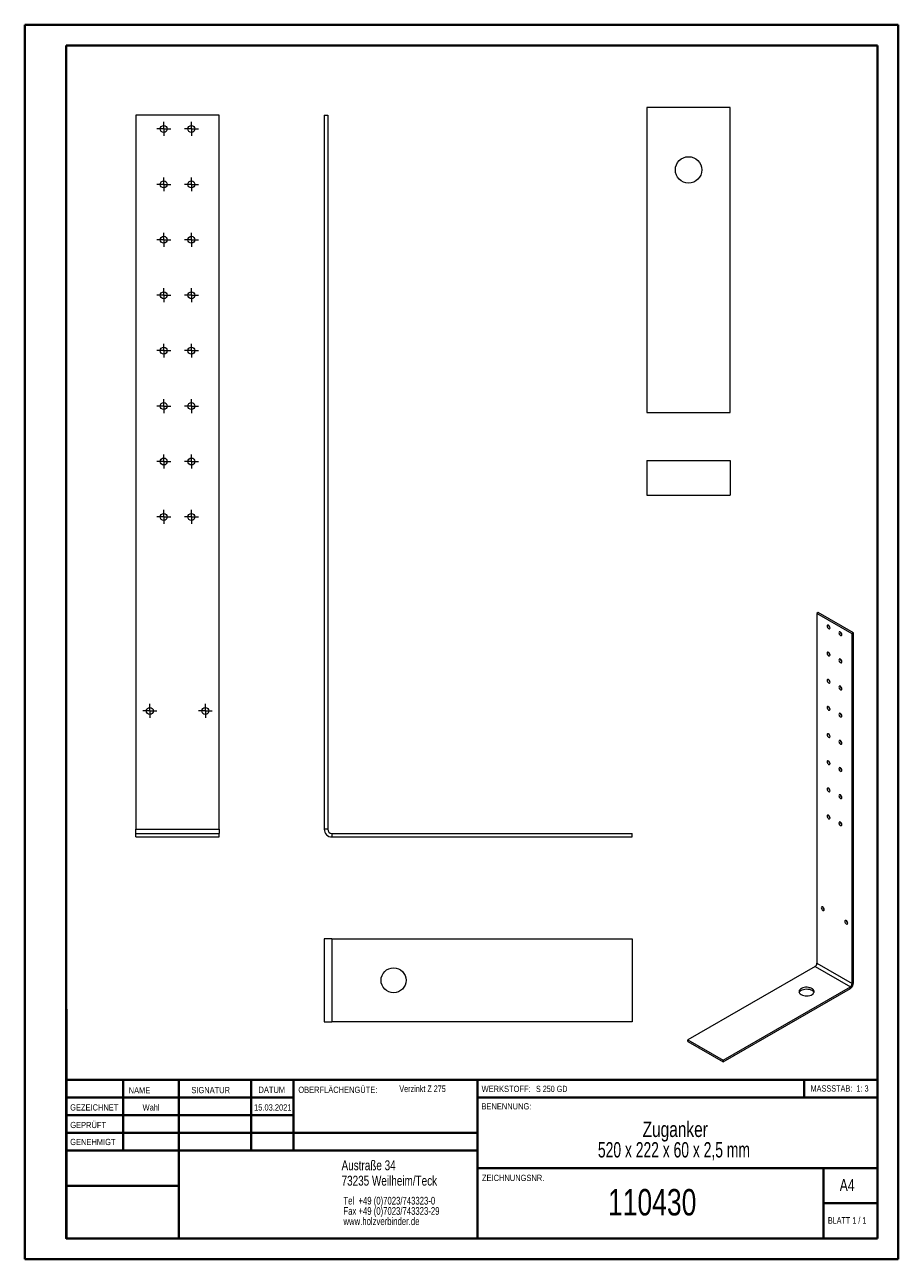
# Model space of a CAD drawing. Header units: millimetres. Extents: x 0 to 210, y 0 to 297.
import ezdxf

# ---------------------------------------------------------------- set-up
doc = ezdxf.new("R2010")
doc.units = ezdxf.units.MM
doc.styles.add('SLDTEXTSTYLE0', font='TXT', dxfattribs={"width": 0.75})
doc.styles.add('SLDTEXTSTYLE1', font='TXT', dxfattribs={"width": 0.681818})
doc.styles.add('SLDTEXTSTYLE2', font='TXT', dxfattribs={"width": 0.7})
doc.styles.add('SLDTEXTSTYLE3', font='TXT', dxfattribs={"width": 0.6875})
doc.styles.add('SLDTEXTSTYLE4', font='TXT', dxfattribs={"width": 0.673913})

# ---------------------------------------------------------------- blocks, each defined once
blk = doc.blocks.new('SW_NOTE_0')
at = {"color": 0, "linetype": 'Continuous', "lineweight": 0, "char_height": 1.8521, "attachment_point": 1, "style": 'SLDTEXTSTYLE0'}
for s, insert in [('Tel  +49 (0)7023/743323-0', (0, 2.39)), ('Fax +49 (0)7023/743323-29', (0, -0.08)), ('www.holzverbinder.de', (0, -2.55))]:
    blk.add_mtext(s, dxfattribs=dict(at, insert=insert))
blk = doc.blocks.new('SW_NOTE_1')
at = {"color": 0, "linetype": 'Continuous', "lineweight": 0, "attachment_point": 2}
for s, insert, char_height, style in [('Zuganker', (11, 4.77), 3.704, 'SLDTEXTSTYLE0'), ('520 x 222 x 60 x 2,5 mm', (10.69, -0.16), 3.7042, 'SLDTEXTSTYLE4')]:
    blk.add_mtext(s, dxfattribs=dict(at, insert=insert, char_height=char_height, style=style))
blk = doc.blocks.new('SW_CENTERMARKSYMBOL_0')
at = {"color": 0, "linetype": 'Continuous', "lineweight": 0}
for p, q in [((-0.83, 0), (-1.67, 0)), ((0, 0), (-0.83, 0)), ((0, 0.83), (0, 1.67)), ((0, 0), (0, 0.83)), ((0, 0), (0, -0.83)), ((0, 0), (0.83, 0)), ((0.83, 0), (1.67, 0)), ((0, -0.83), (0, -1.67))]:
    blk.add_line(p, q, dxfattribs=at)
blk = doc.blocks.new('SW_CENTERMARKSYMBOL_1')
at = {"color": 0, "linetype": 'Continuous', "lineweight": 0}
for p, q in [((-0.83, 0), (-1.67, 0)), ((0, 0), (-0.83, 0)), ((0, 0.83), (0, 1.67)), ((0, 0), (0, 0.83)), ((0, 0), (0, -0.83)), ((0, 0), (0.83, 0)), ((0.83, 0), (1.67, 0)), ((0, -0.83), (0, -1.67))]:
    blk.add_line(p, q, dxfattribs=at)
blk = doc.blocks.new('SW_CENTERMARKSYMBOL_2')
at = {"color": 0, "linetype": 'Continuous', "lineweight": 0}
for p, q in [((-0.83, 0), (-1.67, 0)), ((0, 0), (-0.83, 0)), ((0, 0.83), (0, 1.67)), ((0, 0), (0, 0.83)), ((0, 0), (0, -0.83)), ((0, 0), (0.83, 0)), ((0.83, 0), (1.67, 0)), ((0, -0.83), (0, -1.67))]:
    blk.add_line(p, q, dxfattribs=at)
blk = doc.blocks.new('SW_CENTERMARKSYMBOL_3')
at = {"color": 0, "linetype": 'Continuous', "lineweight": 0}
for p, q in [((-0.83, 0), (-1.67, 0)), ((0, 0), (-0.83, 0)), ((0, 0.83), (0, 1.67)), ((0, 0), (0, 0.83)), ((0, 0), (0, -0.83)), ((0, 0), (0.83, 0)), ((0.83, 0), (1.67, 0)), ((0, -0.83), (0, -1.67))]:
    blk.add_line(p, q, dxfattribs=at)
blk = doc.blocks.new('SW_CENTERMARKSYMBOL_4')
at = {"color": 0, "linetype": 'Continuous', "lineweight": 0}
for p, q in [((-0.83, 0), (-1.67, 0)), ((0, 0), (-0.83, 0)), ((0, 0.83), (0, 1.67)), ((0, 0), (0, 0.83)), ((0, 0), (0, -0.83)), ((0, 0), (0.83, 0)), ((0.83, 0), (1.67, 0)), ((0, -0.83), (0, -1.67))]:
    blk.add_line(p, q, dxfattribs=at)
blk = doc.blocks.new('SW_CENTERMARKSYMBOL_5')
at = {"color": 0, "linetype": 'Continuous', "lineweight": 0}
for p, q in [((-0.83, 0), (-1.67, 0)), ((0, 0), (-0.83, 0)), ((0, 0.83), (0, 1.67)), ((0, 0), (0, 0.83)), ((0, 0), (0, -0.83)), ((0, 0), (0.83, 0)), ((0.83, 0), (1.67, 0)), ((0, -0.83), (0, -1.67))]:
    blk.add_line(p, q, dxfattribs=at)
blk = doc.blocks.new('SW_CENTERMARKSYMBOL_6')
at = {"color": 0, "linetype": 'Continuous', "lineweight": 0}
for p, q in [((-0.83, 0), (-1.67, 0)), ((0, 0), (-0.83, 0)), ((0, 0.83), (0, 1.67)), ((0, 0), (0, 0.83)), ((0, 0), (0, -0.83)), ((0, 0), (0.83, 0)), ((0.83, 0), (1.67, 0)), ((0, -0.83), (0, -1.67))]:
    blk.add_line(p, q, dxfattribs=at)
blk = doc.blocks.new('SW_CENTERMARKSYMBOL_7')
at = {"color": 0, "linetype": 'Continuous', "lineweight": 0}
for p, q in [((-0.83, 0), (-1.67, 0)), ((0, 0), (-0.83, 0)), ((0, 0.83), (0, 1.67)), ((0, 0), (0, 0.83)), ((0, 0), (0, -0.83)), ((0, 0), (0.83, 0)), ((0.83, 0), (1.67, 0)), ((0, -0.83), (0, -1.67))]:
    blk.add_line(p, q, dxfattribs=at)
blk = doc.blocks.new('SW_CENTERMARKSYMBOL_8')
at = {"color": 0, "linetype": 'Continuous', "lineweight": 0}
for p, q in [((-0.83, 0), (-1.67, 0)), ((0, 0), (-0.83, 0)), ((0, 0.83), (0, 1.67)), ((0, 0), (0, 0.83)), ((0, 0), (0, -0.83)), ((0, 0), (0.83, 0)), ((0.83, 0), (1.67, 0)), ((0, -0.83), (0, -1.67))]:
    blk.add_line(p, q, dxfattribs=at)
blk = doc.blocks.new('SW_CENTERMARKSYMBOL_9')
at = {"color": 0, "linetype": 'Continuous', "lineweight": 0}
for p, q in [((-0.83, 0), (-1.67, 0)), ((0, 0), (-0.83, 0)), ((0, 0.83), (0, 1.67)), ((0, 0), (0, 0.83)), ((0, 0), (0, -0.83)), ((0, 0), (0.83, 0)), ((0.83, 0), (1.67, 0)), ((0, -0.83), (0, -1.67))]:
    blk.add_line(p, q, dxfattribs=at)
blk = doc.blocks.new('SW_CENTERMARKSYMBOL_10')
at = {"color": 0, "linetype": 'Continuous', "lineweight": 0}
for p, q in [((-0.83, 0), (-1.67, 0)), ((0, 0), (-0.83, 0)), ((0, 0.83), (0, 1.67)), ((0, 0), (0, 0.83)), ((0, 0), (0, -0.83)), ((0, 0), (0.83, 0)), ((0.83, 0), (1.67, 0)), ((0, -0.83), (0, -1.67))]:
    blk.add_line(p, q, dxfattribs=at)
blk = doc.blocks.new('SW_CENTERMARKSYMBOL_11')
at = {"color": 0, "linetype": 'Continuous', "lineweight": 0}
for p, q in [((-0.83, 0), (-1.67, 0)), ((0, 0), (-0.83, 0)), ((0, 0.83), (0, 1.67)), ((0, 0), (0, 0.83)), ((0, 0), (0, -0.83)), ((0, 0), (0.83, 0)), ((0.83, 0), (1.67, 0)), ((0, -0.83), (0, -1.67))]:
    blk.add_line(p, q, dxfattribs=at)
blk = doc.blocks.new('SW_CENTERMARKSYMBOL_12')
at = {"color": 0, "linetype": 'Continuous', "lineweight": 0}
for p, q in [((-0.83, 0), (-1.67, 0)), ((0, 0), (-0.83, 0)), ((0, 0.83), (0, 1.67)), ((0, 0), (0, 0.83)), ((0, 0), (0, -0.83)), ((0, 0), (0.83, 0)), ((0.83, 0), (1.67, 0)), ((0, -0.83), (0, -1.67))]:
    blk.add_line(p, q, dxfattribs=at)
blk = doc.blocks.new('SW_CENTERMARKSYMBOL_13')
at = {"color": 0, "linetype": 'Continuous', "lineweight": 0}
for p, q in [((-0.83, 0), (-1.67, 0)), ((0, 0), (-0.83, 0)), ((0, 0.83), (0, 1.67)), ((0, 0), (0, 0.83)), ((0, 0), (0, -0.83)), ((0, 0), (0.83, 0)), ((0.83, 0), (1.67, 0)), ((0, -0.83), (0, -1.67))]:
    blk.add_line(p, q, dxfattribs=at)
blk = doc.blocks.new('SW_CENTERMARKSYMBOL_14')
at = {"color": 0, "linetype": 'Continuous', "lineweight": 0}
for p, q in [((-0.83, 0), (-1.67, 0)), ((0, 0), (-0.83, 0)), ((0, 0.83), (0, 1.67)), ((0, 0), (0, 0.83)), ((0, 0), (0, -0.83)), ((0, 0), (0.83, 0)), ((0.83, 0), (1.67, 0)), ((0, -0.83), (0, -1.67))]:
    blk.add_line(p, q, dxfattribs=at)
blk = doc.blocks.new('SW_CENTERMARKSYMBOL_15')
at = {"color": 0, "linetype": 'Continuous', "lineweight": 0}
for p, q in [((-0.83, 0), (-1.67, 0)), ((0, 0), (-0.83, 0)), ((0, 0.83), (0, 1.67)), ((0, 0), (0, 0.83)), ((0, 0), (0, -0.83)), ((0, 0), (0.83, 0)), ((0.83, 0), (1.67, 0)), ((0, -0.83), (0, -1.67))]:
    blk.add_line(p, q, dxfattribs=at)
blk = doc.blocks.new('SW_CENTERMARKSYMBOL_16')
at = {"color": 0, "linetype": 'Continuous', "lineweight": 0}
for p, q in [((-0.83, 0), (-1.67, 0)), ((0, 0), (-0.83, 0)), ((0, 0.83), (0, 1.67)), ((0, 0), (0, 0.83)), ((0, 0), (0, -0.83)), ((0, 0), (0.83, 0)), ((0.83, 0), (1.67, 0)), ((0, -0.83), (0, -1.67))]:
    blk.add_line(p, q, dxfattribs=at)
blk = doc.blocks.new('SW_CENTERMARKSYMBOL_17')
at = {"color": 0, "linetype": 'Continuous', "lineweight": 0}
for p, q in [((-0.83, 0), (-1.67, 0)), ((0, 0), (-0.83, 0)), ((0, 0.83), (0, 1.67)), ((0, 0), (0, 0.83)), ((0, 0), (0, -0.83)), ((0, 0), (0.83, 0)), ((0.83, 0), (1.67, 0)), ((0, -0.83), (0, -1.67))]:
    blk.add_line(p, q, dxfattribs=at)

msp = doc.modelspace()

# ---------------------------------------------------------------- linework, layer by layer
at = {"color": 7, "linetype": 'Continuous', "lineweight": 40}
for p, q in [((0.08, 0.21), (0.08, 297.21)), ((0.08, 297.21), (210.08, 297.21)), ((210.08, 0.21), (210.08, 297.21)), ((210.08, 292.21), (210.08, 297.21)), ((10.08, 292.21), (205.08, 292.21)), ((10.08, 5.21), (10.08, 292.21)), ((205.08, 5.21), (205.08, 292.21)), ((10.11, 60.37), (10.11, 5.12)), ((205.08, 43.37), (10.11, 43.37)), ((23.71, 43.37), (23.71, 26.37)), ((37.1, 43.37), (37.1, 5.12)), ((54.51, 43.37), (54.51, 26.37)), ((64.71, 26.37), (64.71, 43.37)), ((108.91, 43.37), (108.91, 5.12)), ((187.47, 39.12), (187.47, 43.37)), ((64.71, 39.1), (10.11, 39.1)), ((205.08, 39.12), (108.91, 39.12)), ((64.71, 34.87), (10.11, 34.87)), ((108.91, 30.62), (10.11, 30.62)), ((108.91, 26.37), (10.11, 26.37)), ((108.91, 22.12), (205.08, 22.12)), ((192.08, 5.21), (192.08, 22.21)), ((37.1, 17.87), (10.11, 17.87)), ((10.11, 13.71), (10.08, 13.71)), ((205.08, 13.71), (192.08, 13.71)), ((10.11, 9.46), (10.08, 9.46)), ((10.08, 5.21), (205.08, 5.21)), ((205.08, 5.21), (180.99, 5.21)), ((0.08, 0.21), (210.08, 0.21))]:
    msp.add_line(p, q, dxfattribs=at)
at = {"color": 7, "linetype": 'Continuous', "lineweight": 15}
for p, q in [((169.66, 277.29), (149.66, 277.29)), ((149.66, 277.29), (149.66, 203.95)), ((169.66, 203.95), (169.66, 277.29)), ((26.83, 275.47), (26.83, 103.65)), ((46.83, 275.47), (26.83, 275.47)), ((46.83, 103.65), (46.83, 275.47)), ((72.09, 275.47), (72.92, 275.47)), ((72.09, 275.47), (72.09, 103.65)), ((72.92, 275.47), (72.92, 103.65)), ((149.66, 203.95), (169.66, 203.95)), ((149.66, 192.34), (149.66, 184)), ((149.66, 192.34), (169.66, 192.34)), ((169.66, 192.34), (169.66, 184)), ((149.66, 184), (169.66, 184)), ((190.85, 155.81), (190.5, 155.6)), ((198.98, 150.71), (190.5, 155.6)), ((190.5, 155.6), (190.5, 71.43)), ((199.34, 150.91), (190.85, 155.81)), ((199.34, 150.91), (198.98, 150.71)), ((198.98, 66.53), (198.98, 150.71)), ((199.34, 66.73), (199.34, 150.91)), ((26.83, 103.65), (46.83, 103.65)), ((26.83, 102.65), (26.83, 103.65)), ((26.83, 101.82), (26.83, 102.65)), ((26.83, 102.65), (46.83, 102.65)), ((26.83, 101.82), (46.83, 101.82)), ((46.83, 103.65), (46.83, 102.65)), ((46.83, 101.82), (46.83, 102.65)), ((72.92, 103.65), (72.09, 103.65)), ((73.92, 102.65), (73.92, 101.82)), ((73.92, 102.65), (146.07, 102.65)), ((73.92, 101.82), (146.07, 101.82)), ((146.07, 101.82), (146.07, 102.65)), ((73.92, 77.33), (72.09, 77.33)), ((72.09, 77.33), (72.09, 57.33)), ((73.92, 77.33), (73.92, 57.33)), ((73.92, 77.33), (146.07, 77.33)), ((146.07, 77.33), (146.07, 57.33)), ((190.5, 71.43), (198.98, 66.53)), ((190.07, 70.69), (159.46, 53.02)), ((190.07, 70.69), (198.56, 65.79)), ((167.95, 48.12), (198.56, 65.79)), ((167.95, 47.71), (198.56, 65.39)), ((198.56, 65.39), (198.56, 65.79)), ((199.34, 66.73), (198.98, 66.53)), ((72.09, 57.33), (73.92, 57.33)), ((146.07, 57.33), (73.92, 57.33)), ((159.46, 53.02), (167.95, 48.12)), ((159.46, 52.61), (159.46, 53.02)), ((159.46, 52.61), (167.95, 47.71)), ((167.95, 47.71), (167.95, 48.12))]:
    msp.add_line(p, q, dxfattribs=at)
at = {"color": 7, "linetype": 'Continuous', "lineweight": 0}
for p, q in [((64.71, 39.12), (10.11, 39.12)), ((23.71, 5.21), (23.71, 5.12)), ((54.51, 5.21), (54.51, 5.12))]:
    msp.add_line(p, q, dxfattribs=at)
at = {"color": 7, "linetype": 'Continuous', "lineweight": 15, "flags": 128}
for points in [[(193.33, 151.93), (193.46, 151.88), (193.58, 151.91), (193.65, 151.99), (193.68, 152.13), (193.65, 152.31), (193.58, 152.48), (193.46, 152.64), (193.33, 152.75), (193.19, 152.79), (193.08, 152.77), (193, 152.68), (192.97, 152.54), (193, 152.37), (193.08, 152.19), (193.19, 152.04), (193.33, 151.93)], [(196.15, 150.3), (196.29, 150.25), (196.4, 150.27), (196.48, 150.36), (196.51, 150.5), (196.48, 150.67), (196.4, 150.85), (196.29, 151), (196.15, 151.11), (196.02, 151.16), (195.9, 151.14), (195.83, 151.05), (195.8, 150.91), (195.83, 150.74), (195.9, 150.56), (196.02, 150.41), (196.15, 150.3)], [(193.33, 145.4), (193.46, 145.35), (193.58, 145.37), (193.65, 145.46), (193.68, 145.6), (193.65, 145.77), (193.58, 145.95), (193.46, 146.11), (193.33, 146.21), (193.19, 146.26), (193.08, 146.24), (193, 146.15), (192.97, 146.01), (193, 145.84), (193.08, 145.66), (193.19, 145.51), (193.33, 145.4)], [(196.15, 143.76), (196.29, 143.72), (196.4, 143.74), (196.48, 143.83), (196.51, 143.97), (196.48, 144.14), (196.4, 144.32), (196.29, 144.47), (196.15, 144.58), (196.02, 144.63), (195.9, 144.61), (195.83, 144.52), (195.8, 144.38), (195.83, 144.21), (195.9, 144.03), (196.02, 143.87), (196.15, 143.76)], [(193.33, 138.87), (193.46, 138.82), (193.58, 138.84), (193.65, 138.93), (193.68, 139.07), (193.65, 139.24), (193.58, 139.42), (193.46, 139.57), (193.33, 139.68), (193.19, 139.73), (193.08, 139.71), (193, 139.62), (192.97, 139.48), (193, 139.31), (193.08, 139.13), (193.19, 138.97), (193.33, 138.87)], [(196.15, 137.23), (196.29, 137.19), (196.4, 137.21), (196.48, 137.3), (196.51, 137.44), (196.48, 137.61), (196.4, 137.79), (196.29, 137.94), (196.15, 138.05), (196.02, 138.1), (195.9, 138.07), (195.83, 137.99), (195.8, 137.84), (195.83, 137.67), (195.9, 137.5), (196.02, 137.34), (196.15, 137.23)], [(193.33, 132.33), (193.46, 132.29), (193.58, 132.31), (193.65, 132.4), (193.68, 132.54), (193.65, 132.71), (193.58, 132.89), (193.46, 133.04), (193.33, 133.15), (193.19, 133.2), (193.08, 133.17), (193, 133.09), (192.97, 132.95), (193, 132.77), (193.08, 132.6), (193.19, 132.44), (193.33, 132.33)], [(196.15, 130.7), (196.29, 130.65), (196.4, 130.68), (196.48, 130.76), (196.51, 130.9), (196.48, 131.08), (196.4, 131.25), (196.29, 131.41), (196.15, 131.52), (196.02, 131.56), (195.9, 131.54), (195.83, 131.45), (195.8, 131.31), (195.83, 131.14), (195.9, 130.96), (196.02, 130.81), (196.15, 130.7)], [(193.33, 125.8), (193.46, 125.75), (193.58, 125.78), (193.65, 125.86), (193.68, 126), (193.65, 126.18), (193.58, 126.35), (193.46, 126.51), (193.33, 126.62), (193.19, 126.66), (193.08, 126.64), (193, 126.55), (192.97, 126.41), (193, 126.24), (193.08, 126.06), (193.19, 125.91), (193.33, 125.8)], [(196.15, 124.17), (196.29, 124.12), (196.4, 124.14), (196.48, 124.23), (196.51, 124.37), (196.48, 124.54), (196.4, 124.72), (196.29, 124.88), (196.15, 124.98), (196.02, 125.03), (195.9, 125.01), (195.83, 124.92), (195.8, 124.78), (195.83, 124.61), (195.9, 124.43), (196.02, 124.28), (196.15, 124.17)], [(193.33, 119.27), (193.46, 119.22), (193.58, 119.24), (193.65, 119.33), (193.68, 119.47), (193.65, 119.64), (193.58, 119.82), (193.46, 119.98), (193.33, 120.08), (193.19, 120.13), (193.08, 120.11), (193, 120.02), (192.97, 119.88), (193, 119.71), (193.08, 119.53), (193.19, 119.38), (193.33, 119.27)], [(196.15, 117.64), (196.29, 117.59), (196.4, 117.61), (196.48, 117.7), (196.51, 117.84), (196.48, 118.01), (196.4, 118.19), (196.29, 118.34), (196.15, 118.45), (196.02, 118.5), (195.9, 118.48), (195.83, 118.39), (195.8, 118.25), (195.83, 118.08), (195.9, 117.9), (196.02, 117.74), (196.15, 117.64)], [(193.33, 112.74), (193.46, 112.69), (193.58, 112.71), (193.65, 112.8), (193.68, 112.94), (193.65, 113.11), (193.58, 113.29), (193.46, 113.44), (193.33, 113.55), (193.19, 113.6), (193.08, 113.58), (193, 113.49), (192.97, 113.35), (193, 113.18), (193.08, 113), (193.19, 112.85), (193.33, 112.74)], [(196.15, 111.1), (196.29, 111.06), (196.4, 111.08), (196.48, 111.17), (196.51, 111.31), (196.48, 111.48), (196.4, 111.66), (196.29, 111.81), (196.15, 111.92), (196.02, 111.97), (195.9, 111.94), (195.83, 111.86), (195.8, 111.72), (195.83, 111.54), (195.9, 111.37), (196.02, 111.21), (196.15, 111.1)], [(193.33, 106.2), (193.46, 106.16), (193.58, 106.18), (193.65, 106.27), (193.68, 106.41), (193.65, 106.58), (193.58, 106.76), (193.46, 106.91), (193.33, 107.02), (193.19, 107.07), (193.08, 107.05), (193, 106.96), (192.97, 106.82), (193, 106.64), (193.08, 106.47), (193.19, 106.31), (193.33, 106.2)], [(196.15, 104.57), (196.29, 104.52), (196.4, 104.55), (196.48, 104.63), (196.51, 104.78), (196.48, 104.95), (196.4, 105.12), (196.29, 105.28), (196.15, 105.39), (196.02, 105.43), (195.9, 105.41), (195.83, 105.32), (195.8, 105.18), (195.83, 105.01), (195.9, 104.83), (196.02, 104.68), (196.15, 104.57)], [(191.91, 84.16), (192.05, 84.11), (192.16, 84.13), (192.24, 84.22), (192.27, 84.36), (192.24, 84.53), (192.16, 84.71), (192.05, 84.86), (191.91, 84.97), (191.78, 85.02), (191.66, 85), (191.59, 84.91), (191.56, 84.77), (191.59, 84.6), (191.66, 84.42), (191.78, 84.27), (191.91, 84.16)], [(197.57, 80.89), (197.7, 80.84), (197.82, 80.87), (197.9, 80.95), (197.92, 81.1), (197.9, 81.27), (197.82, 81.44), (197.7, 81.6), (197.57, 81.71), (197.43, 81.75), (197.32, 81.73), (197.24, 81.64), (197.22, 81.5), (197.24, 81.33), (197.32, 81.16), (197.43, 81), (197.57, 80.89)], [(186.76, 63.88), (187.04, 63.75), (187.36, 63.65), (187.71, 63.59), (188.08, 63.58), (188.44, 63.6), (188.78, 63.67), (189.1, 63.78), (189.37, 63.92), (189.58, 64.09), (189.73, 64.28), (189.82, 64.48), (189.83, 64.69), (189.76, 64.9), (189.63, 65.1), (189.43, 65.27), (189.17, 65.42), (188.86, 65.54), (188.53, 65.61), (188.17, 65.65), (187.8, 65.65), (187.45, 65.6), (187.12, 65.51), (186.82, 65.39), (186.58, 65.23), (186.39, 65.05), (186.28, 64.85), (186.23, 64.64), (186.26, 64.43), (186.36, 64.23), (186.53, 64.04), (186.76, 63.88)], [(186.27, 64.41), (186.33, 64.54), (186.48, 64.73), (186.69, 64.9), (186.96, 65.04), (187.28, 65.15), (187.62, 65.22), (187.98, 65.25), (188.35, 65.23), (188.7, 65.17), (189.02, 65.07), (189.3, 64.94)]]:
    msp.add_lwpolyline(points, dxfattribs=at)
at = {"color": 7, "linetype": 'Continuous', "lineweight": 15}
for centre, radius in [((33.5, 272.14), 0.833), ((40.16, 272.14), 0.833), ((159.66, 262.29), 3.17), ((33.5, 258.8), 0.833), ((40.16, 258.8), 0.833), ((33.5, 245.47), 0.833), ((40.16, 245.47), 0.833), ((33.5, 232.14), 0.833), ((40.16, 232.14), 0.833), ((33.5, 218.8), 0.833), ((40.16, 218.8), 0.833), ((33.5, 205.47), 0.833), ((40.16, 205.47), 0.833), ((33.5, 192.14), 0.833), ((40.16, 192.14), 0.833), ((33.5, 178.8), 0.833), ((40.16, 178.8), 0.833), ((30.16, 132.14), 0.833), ((43.5, 132.14), 0.833), ((88.74, 67.33), 3)]:
    msp.add_circle(centre, radius, dxfattribs=at)
for centre, radius, start, end in [((194.08, 152.77), 0.75, 181.8666, 238.1281), ((196.9, 151.14), 0.75, 181.8666, 238.1281), ((194.08, 146.24), 0.75, 181.8666, 238.1281), ((196.9, 144.61), 0.75, 181.8666, 238.1281), ((194.08, 139.71), 0.75, 181.8666, 238.1281), ((196.9, 138.07), 0.75, 181.8666, 238.1281), ((194.08, 133.17), 0.75, 181.8666, 238.1281), ((196.9, 131.54), 0.75, 181.8666, 238.1281), ((194.08, 126.64), 0.75, 181.8666, 238.1281), ((196.9, 125.01), 0.75, 181.8666, 238.1281), ((194.08, 120.11), 0.75, 181.8666, 238.1281), ((196.9, 118.48), 0.75, 181.8666, 238.1281), ((194.08, 113.58), 0.75, 181.8666, 238.1281), ((196.9, 111.94), 0.75, 181.8666, 238.1281), ((194.08, 107.04), 0.75, 181.8666, 238.1281), ((196.9, 105.41), 0.75, 181.8666, 238.1281), ((73.92, 103.65), 1.83, 180, 270), ((73.92, 103.65), 1, 180, 270), ((192.66, 85), 0.75, 181.8666, 238.1281), ((198.32, 81.73), 0.75, 181.8666, 238.1281), ((189.58, 71.47), 0.922, 302.6055, 357.3945), ((197.65, 66.81), 1.69, 302.6055, 357.3945), ((198.06, 66.57), 0.922, 302.6055, 357.3945), ((188.83, 64.01), 1.04, 22.5192, 63.1693)]:
    msp.add_arc(centre, radius, start, end, dxfattribs=at)

# ---------------------------------------------------------------- block references
at = {"color": 7, "linetype": 'Continuous', "lineweight": 0}
for name, p in [('SW_CENTERMARKSYMBOL_0', (33.5, 272.14)), ('SW_CENTERMARKSYMBOL_2', (40.16, 272.14)), ('SW_CENTERMARKSYMBOL_10', (33.5, 258.8)), ('SW_CENTERMARKSYMBOL_3', (40.16, 258.8)), ('SW_CENTERMARKSYMBOL_11', (33.5, 245.47)), ('SW_CENTERMARKSYMBOL_4', (40.16, 245.47)), ('SW_CENTERMARKSYMBOL_12', (33.5, 232.14)), ('SW_CENTERMARKSYMBOL_5', (40.16, 232.14)), ('SW_CENTERMARKSYMBOL_13', (33.5, 218.8)), ('SW_CENTERMARKSYMBOL_6', (40.16, 218.8)), ('SW_CENTERMARKSYMBOL_14', (33.5, 205.47)), ('SW_CENTERMARKSYMBOL_7', (40.16, 205.47)), ('SW_CENTERMARKSYMBOL_15', (33.5, 192.14)), ('SW_CENTERMARKSYMBOL_8', (40.16, 192.14)), ('SW_CENTERMARKSYMBOL_16', (33.5, 178.8)), ('SW_CENTERMARKSYMBOL_9', (40.16, 178.8)), ('SW_CENTERMARKSYMBOL_1', (30.16, 132.14)), ('SW_CENTERMARKSYMBOL_17', (43.5, 132.14)), ('SW_NOTE_1', (145.46, 28.57)), ('SW_NOTE_0', (76.7, 12.85))]:
    msp.add_blockref(name, p, dxfattribs=at)

# ---------------------------------------------------------------- texts
for s, insert, char_height, attachment_point, style in [('NAME', (25.07, 41.62), 1.5, 1, 'SLDTEXTSTYLE0'), ('SIGNATUR', (40.14, 41.68), 1.5, 1, 'SLDTEXTSTYLE0'), ('DATUM', (56.28, 41.74), 1.5, 1, 'SLDTEXTSTYLE0'), ('OBERFLÄCHENGÜTE:', (65.86, 41.74), 1.5, 1, 'SLDTEXTSTYLE0'), ('Verzinkt Z 275', (90.14, 42.03), 1.5875, 1, 'SLDTEXTSTYLE0'), ('WERKSTOFF:', (109.91, 41.96), 1.5, 1, 'SLDTEXTSTYLE0'), ('S 250 GD', (122.99, 41.96), 1.5, 1, 'SLDTEXTSTYLE3'), ('MASSSTAB:  1: 3', (188.99, 42.07), 1.5, 1, 'SLDTEXTSTYLE2'), ('GEZEICHNET', (11, 37.51), 1.5, 1, 'SLDTEXTSTYLE0'), ('Wahl', (30.46, 37.5), 1.499, 2, 'SLDTEXTSTYLE0'), ('15.03.2021', (59.72, 37.5), 1.499, 2, 'SLDTEXTSTYLE0'), ('BENENNUNG:', (109.88, 37.77), 1.5, 1, 'SLDTEXTSTYLE0'), ('GEPRÜFT', (11.03, 33.28), 1.5, 1, 'SLDTEXTSTYLE0'), ('GENEHMIGT', (11.02, 29.19), 1.5, 1, 'SLDTEXTSTYLE0'), ('Austraße 34', (76.25, 24.02), 2.3813, 1, 'SLDTEXTSTYLE0'), ('73235 Weilheim/Teck', (76.25, 20.32), 2.3813, 1, 'SLDTEXTSTYLE0'), ('ZEICHNUNGSNR.', (110, 20.55), 1.5, 1, 'SLDTEXTSTYLE0'), ('A4', (196, 19.52), 2.91, 1, 'SLDTEXTSTYLE0'), ('110430', (150.92, 17.12), 6.35, 2, 'SLDTEXTSTYLE0'), ('BLATT 1 / 1', (193.16, 10.36), 1.5875, 1, 'SLDTEXTSTYLE1')]:
    msp.add_mtext(s, dxfattribs=dict(at, insert=insert, char_height=char_height, attachment_point=attachment_point, style=style))

doc.saveas('drawing.dxf')
